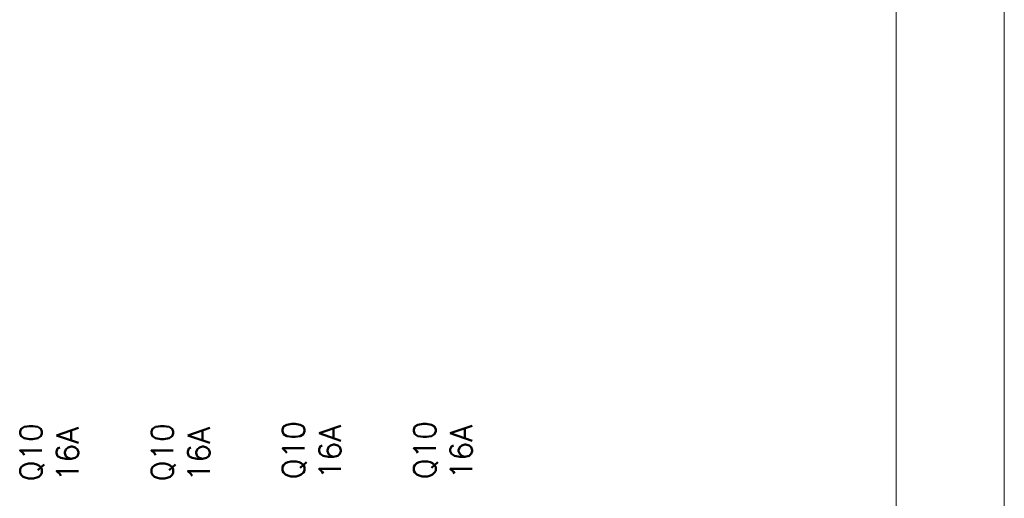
# Model space of a CAD drawing. Header units: millimetres. Extents: x 262469 to 275208, y -32539 to 9411.
# Tile 66 of 256: x 270129 to 270172, y -22516 to -22495. Entities that reach past the tile are written whole.
import ezdxf

# ---------------------------------------------------------------- set-up
doc = ezdxf.new("R2010")
doc.units = ezdxf.units.MM
doc.header["$LTSCALE"] = 100
doc.layers.get('0').update_dxf_attribs({"color": 8})
doc.layers.add('$ mp_ele', color=1, linetype='Continuous', lineweight=35)
doc.styles.get("Standard").update_dxf_attribs({"font": 'simplex.shx', "width": 0.8})

# ---------------------------------------------------------------- blocks, each defined once
blk = doc.blocks.new('*U2093')

msp = doc.modelspace()

# ---------------------------------------------------------------- linework, layer by layer
at = {"layer": '$ mp_ele', "color": 7, "linetype": 'Continuous', "lineweight": 5}
for p, q in [((270172.435, -22396.866), (270172.435, -22569.738)), ((270172.435, -22396.866), (270172.435, -22569.738)), ((270167.633, -22401.668), (270167.633, -22564.936))]:
    msp.add_line(p, q, dxfattribs=at)

# ---------------------------------------------------------------- block references
ref = msp.add_blockref('*U2093', (270099.813, -22407.824), dxfattribs=dict(xscale=0.3243391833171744, yscale=0.3243391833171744, zscale=0.3243391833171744))
ref.add_attrib('Oznakowanie', 'Q10', (270141.328, -22515.181), dxfattribs={"height": 0.973, "rotation": 90, "flags": 2})
ref.add_attrib('Pr¹d znamionowy', '16A', (270142.95, -22515.181), dxfattribs={"height": 0.973, "rotation": 90, "flags": 2})
ref = msp.add_blockref('*U2093', (270105.648, -22407.824), dxfattribs=dict(xscale=0.3243391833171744, yscale=0.3243391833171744, zscale=0.3243391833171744))
ref.add_attrib('Oznakowanie', 'Q10', (270147.163, -22515.181), dxfattribs={"height": 0.973, "rotation": 90, "flags": 2})
ref.add_attrib('Pr¹d znamionowy', '16A', (270148.785, -22515.181), dxfattribs={"height": 0.973, "rotation": 90, "flags": 2})
ref = msp.add_blockref('*U2093', (270088.149, -22407.922), dxfattribs=dict(xscale=0.3243391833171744, yscale=0.3243391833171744, zscale=0.3243391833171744))
ref.add_attrib('Oznakowanie', 'Q10', (270129.665, -22515.278), dxfattribs={"height": 0.973, "rotation": 90, "flags": 2})
ref.add_attrib('Pr¹d znamionowy', '16A', (270131.286, -22515.278), dxfattribs={"height": 0.973, "rotation": 90, "flags": 2})
ref = msp.add_blockref('*U2093', (270093.984, -22407.922), dxfattribs=dict(xscale=0.3243391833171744, yscale=0.3243391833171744, zscale=0.3243391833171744))
ref.add_attrib('Oznakowanie', 'Q10', (270135.5, -22515.278), dxfattribs={"height": 0.973, "rotation": 90, "flags": 2})
ref.add_attrib('Pr¹d znamionowy', '16A', (270137.122, -22515.278), dxfattribs={"height": 0.973, "rotation": 90, "flags": 2})

doc.saveas('drawing.dxf')
